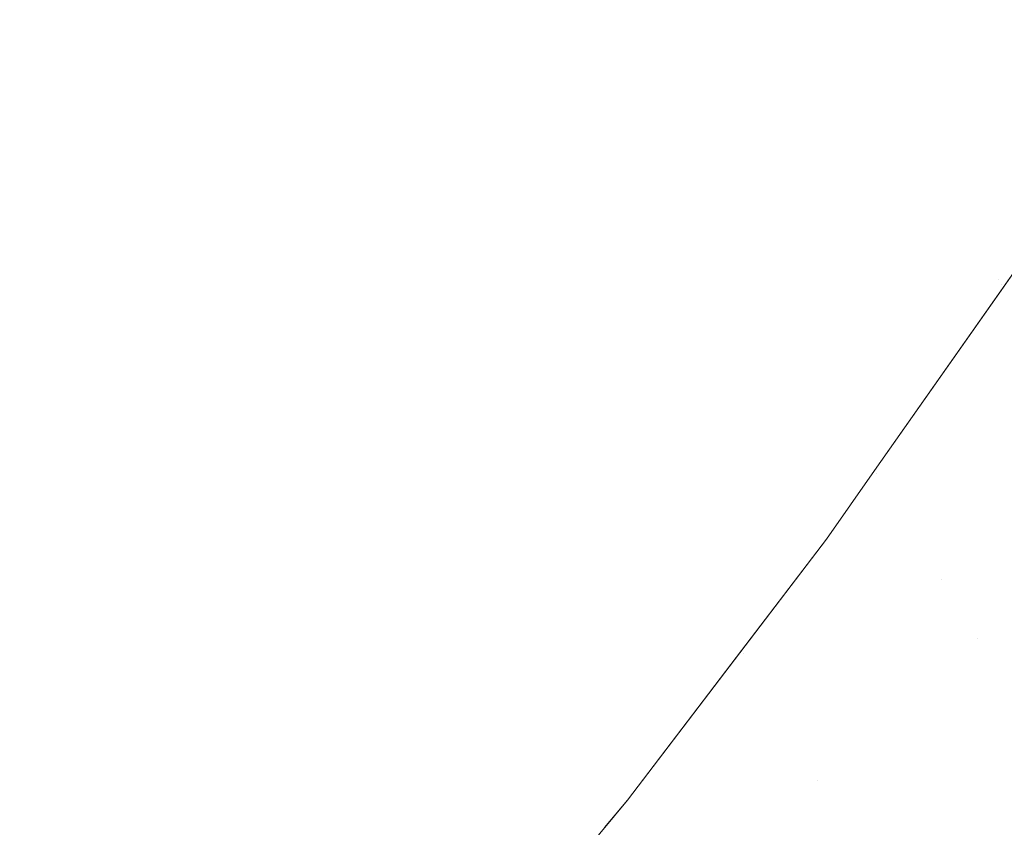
# Model space of a CAD drawing. Header units: centimetres. Extents: x -17.1 to 18.2, y 4.2 to 6.
# Tile 231 of 256: x 6.2985 to 6.3184, y 4.546 to 4.5623. Entities that reach past the tile are written whole.
import ezdxf

# ---------------------------------------------------------------- set-up
doc = ezdxf.new("R2010")
doc.units = ezdxf.units.CM
doc.header["$LTSCALE"] = 2.54
doc.layers.add('Lucido design-1', color=7, linetype='Continuous')

# ---------------------------------------------------------------- blocks, each defined once
blk = doc.blocks.new('Gruppo-3-1')
at = {"color": 7, "linetype": 'Continuous', "lineweight": 9}
blk.add_3dface([(-17.020308, 5.900212, -2276.22217), (-17.020308, 4.300212, -2276.22217), (18.147234, 4.300212, -2276.22217), (18.147234, 5.900212, -2276.22217)], dxfattribs=at)
for points, invisible_edges in [([(18.147234, 5.900212, -2277.02217), (6.24222, 4.401209, -2277.02217), (6.247738, 4.402007, -2277.02217)], 9), ([(6.24222, 4.401209, -2277.02217), (18.147234, 5.900212, -2277.02217), (18.147234, 4.300212, -2277.02217)], 9), ([(18.147234, 5.900212, -2277.02217), (6.247738, 4.402007, -2277.02217), (6.250767, 4.402575, -2277.02217)], 9), ([(6.250767, 4.402575, -2277.02217), (6.253268, 4.403044, -2277.02217), (18.147234, 5.900212, -2277.02217)], 10), ([(18.147234, 5.900212, -2277.02217), (6.253268, 4.403044, -2277.02217), (6.258817, 4.404324, -2277.02217)], 9), ([(18.147234, 5.900212, -2277.02217), (6.258817, 4.404324, -2277.02217), (6.26439, 4.405856, -2277.02217)], 9), ([(18.147234, 5.900212, -2277.02217), (6.26439, 4.405856, -2277.02217), (6.269994, 4.407647, -2277.02217)], 9), ([(18.147234, 5.900212, -2277.02217), (6.269994, 4.407647, -2277.02217), (6.275634, 4.409711, -2277.02217)], 9), ([(18.147234, 5.900212, -2277.02217), (6.275634, 4.409711, -2277.02217), (6.281313, 4.412058, -2277.02217)], 9), ([(18.147234, 5.900212, -2277.02217), (6.281313, 4.412058, -2277.02217), (6.287038, 4.414703, -2277.02217)], 9), ([(18.147234, 5.900212, -2277.02217), (6.287038, 4.414703, -2277.02217), (6.292811, 4.417664, -2277.02217)], 9), ([(18.147234, 5.900212, -2277.02217), (6.292811, 4.417664, -2277.02217), (6.298004, 4.420601, -2277.02217), (6.298635, 4.420958, -2277.02217)], 9), ([(18.147234, 5.900212, -2277.02217), (6.298635, 4.420958, -2277.02217), (6.304513, 4.424607, -2277.02217)], 9), ([(18.147234, 5.900212, -2277.02217), (6.304513, 4.424607, -2277.02217), (6.310445, 4.428633, -2277.02217)], 9), ([(18.147234, 5.900212, -2277.02217), (6.310445, 4.428633, -2277.02217), (6.316431, 4.433061, -2277.02217)], 9), ([(18.147234, 5.900212, -2277.02217), (6.316431, 4.433061, -2277.02217), (6.319508, 4.435537, -2277.02217), (6.322469, 4.437919, -2277.02217)], 9), ([(6.309704, 4.563177, -2276.671794), (6.31212, 4.566634, -2276.671794), (6.312699, 4.565736, -2276.674006), (6.310266, 4.562257, -2276.674006)], 15), ([(6.300919, 4.563212, -2276.65914), (6.303389, 4.566377, -2276.65914), (6.304086, 4.565172, -2276.661164), (6.301594, 4.561978, -2276.661164)], 15), ([(6.308498, 4.565151, -2276.667449), (6.30603, 4.561808, -2276.667449), (6.305407, 4.562886, -2276.665321), (6.307856, 4.566203, -2276.665321)], 15), ([(6.31713, 4.566206, -2276.683058), (6.317578, 4.565547, -2276.68536), (6.315166, 4.561908, -2276.68536), (6.31473, 4.562585, -2276.683058)], 15), ([(6.300222, 4.564488, -2276.657156), (6.297694, 4.561425, -2276.657156), (6.296999, 4.562771, -2276.655213), (6.299503, 4.565804, -2276.655213)], 15), ([(6.310266, 4.562257, -2276.674006), (6.312699, 4.565736, -2276.674006), (6.313249, 4.564882, -2276.676241), (6.310801, 4.561381, -2276.676241)], 15), ([(6.315574, 4.561275, -2276.687674), (6.315166, 4.561908, -2276.68536), (6.317578, 4.565547, -2276.68536), (6.317997, 4.564931, -2276.687674)], 15), ([(6.301594, 4.561978, -2276.661164), (6.304086, 4.565172, -2276.661164), (6.304759, 4.564008, -2276.663225), (6.302245, 4.560786, -2276.663225)], 15), ([(6.309114, 4.564143, -2276.669608), (6.306628, 4.560774, -2276.669608), (6.30603, 4.561808, -2276.667449), (6.308498, 4.565151, -2276.667449)], 15), ([(6.311308, 4.56055, -2276.678496), (6.310801, 4.561381, -2276.676241), (6.313249, 4.564882, -2276.676241), (6.313771, 4.564072, -2276.678496)], 15), ([(6.317997, 4.564931, -2276.687674), (6.318386, 4.564358, -2276.689995), (6.315953, 4.560687, -2276.689995), (6.315574, 4.561275, -2276.687674)], 15), ([(6.300919, 4.563212, -2276.65914), (6.298367, 4.560121, -2276.65914), (6.297694, 4.561425, -2276.657156), (6.300222, 4.564488, -2276.657156)], 15), ([(6.316304, 4.560143, -2276.692323), (6.315953, 4.560687, -2276.689995), (6.318386, 4.564358, -2276.689995), (6.318746, 4.563828, -2276.692323)], 15), ([(6.309704, 4.563177, -2276.671794), (6.307199, 4.559785, -2276.671794), (6.306628, 4.560774, -2276.669608), (6.309114, 4.564143, -2276.669608)], 15), ([(6.313771, 4.564072, -2276.678496), (6.314265, 4.563306, -2276.680769), (6.311788, 4.559764, -2276.680769), (6.311308, 4.56055, -2276.678496)], 15), ([(6.302245, 4.560786, -2276.663225), (6.304759, 4.564008, -2276.663225), (6.305407, 4.562886, -2276.665321), (6.302873, 4.559638, -2276.665321)], 15), ([(6.318746, 4.563828, -2276.692323), (6.319077, 4.563341, -2276.694654), (6.316626, 4.559642, -2276.694654), (6.316304, 4.560143, -2276.692323)], 15), ([(6.31224, 4.559024, -2276.683058), (6.311788, 4.559764, -2276.680769), (6.314265, 4.563306, -2276.680769), (6.31473, 4.562585, -2276.683058)], 15), ([(6.316921, 4.559186, -2276.696987), (6.316626, 4.559642, -2276.694654), (6.319077, 4.563341, -2276.694654), (6.31938, 4.562896, -2276.696987)], 15), ([(6.301594, 4.561978, -2276.661164), (6.299019, 4.558859, -2276.661164), (6.298367, 4.560121, -2276.65914), (6.300919, 4.563212, -2276.65914)], 15), ([(6.310266, 4.562257, -2276.674006), (6.307745, 4.558842, -2276.674006), (6.307199, 4.559785, -2276.671794), (6.309704, 4.563177, -2276.671794)], 15), ([(6.302873, 4.559638, -2276.665321), (6.305407, 4.562886, -2276.665321), (6.30603, 4.561808, -2276.667449), (6.303476, 4.558535, -2276.667449)], 15), ([(6.31938, 4.562896, -2276.696987), (6.319653, 4.562493, -2276.699319), (6.317187, 4.558772, -2276.699319), (6.316921, 4.559186, -2276.696987)], 15), ([(6.31473, 4.562585, -2276.683058), (6.315166, 4.561908, -2276.68536), (6.312664, 4.558329, -2276.68536), (6.31224, 4.559024, -2276.683058)], 15), ([(6.317426, 4.558401, -2276.701649), (6.317187, 4.558772, -2276.699319), (6.319653, 4.562493, -2276.699319), (6.319899, 4.562132, -2276.701649)], 15), ([(6.310801, 4.561381, -2276.676241), (6.308264, 4.557944, -2276.676241), (6.307745, 4.558842, -2276.674006), (6.310266, 4.562257, -2276.674006)], 15), ([(6.319899, 4.562132, -2276.701649), (6.320116, 4.561812, -2276.703974), (6.317638, 4.558072, -2276.703974), (6.317426, 4.558401, -2276.701649)], 15), ([(6.302245, 4.560786, -2276.663225), (6.299648, 4.55764, -2276.663225), (6.299019, 4.558859, -2276.661164), (6.301594, 4.561978, -2276.661164)], 15), ([(6.31306, 4.55768, -2276.687674), (6.312664, 4.558329, -2276.68536), (6.315166, 4.561908, -2276.68536), (6.315574, 4.561275, -2276.687674)], 15), ([(6.303476, 4.558535, -2276.667449), (6.30603, 4.561808, -2276.667449), (6.306628, 4.560774, -2276.669608), (6.304054, 4.557477, -2276.669608)], 15), ([(6.317823, 4.557785, -2276.706291), (6.317638, 4.558072, -2276.703974), (6.320116, 4.561812, -2276.703974), (6.320307, 4.561533, -2276.706291)], 15), ([(6.320307, 4.561533, -2276.706291), (6.32047, 4.561293, -2276.7086), (6.317982, 4.557539, -2276.7086), (6.317823, 4.557785, -2276.706291)], 15), ([(6.308756, 4.557092, -2276.678496), (6.308264, 4.557944, -2276.676241), (6.310801, 4.561381, -2276.676241), (6.311308, 4.56055, -2276.678496)], 15), ([(6.315574, 4.561275, -2276.687674), (6.315953, 4.560687, -2276.689995), (6.313429, 4.557076, -2276.689995), (6.31306, 4.55768, -2276.687674)], 15), ([(6.318115, 4.557333, -2276.710899), (6.317982, 4.557539, -2276.7086), (6.32047, 4.561293, -2276.7086), (6.320606, 4.561092, -2276.710899)], 15), ([(6.320606, 4.561092, -2276.710899), (6.320717, 4.56093, -2276.713185), (6.318222, 4.557166, -2276.713185), (6.318115, 4.557333, -2276.710899)], 15), ([(6.318305, 4.557038, -2276.715456), (6.318222, 4.557166, -2276.713185), (6.320717, 4.56093, -2276.713185)], 11), ([(6.320717, 4.56093, -2276.713185), (6.320861, 4.560717, -2276.717712), (6.318305, 4.557038, -2276.715456)], 11), ([(6.302873, 4.559638, -2276.665321), (6.300254, 4.556466, -2276.665321), (6.299648, 4.55764, -2276.663225), (6.302245, 4.560786, -2276.663225)], 15), ([(6.304054, 4.557477, -2276.669608), (6.306628, 4.560774, -2276.669608), (6.307199, 4.559785, -2276.671794), (6.304608, 4.556464, -2276.671794)], 15), ([(6.31377, 4.556518, -2276.692323), (6.313429, 4.557076, -2276.689995), (6.315953, 4.560687, -2276.689995), (6.316304, 4.560143, -2276.692323)], 15), ([(6.320861, 4.560717, -2276.717712), (6.318363, 4.556947, -2276.717712), (6.318305, 4.557038, -2276.715456)], 11), ([(6.318825, 4.557489, -2276.72217), (6.318363, 4.556947, -2276.717712), (6.320861, 4.560717, -2276.717712)], 11), ([(6.311308, 4.56055, -2276.678496), (6.311788, 4.559764, -2276.680769), (6.309221, 4.556287, -2276.680769), (6.308756, 4.557092, -2276.678496)], 15), ([(6.295734, 4.557109, -2276.65914), (6.298367, 4.560121, -2276.65914), (6.299019, 4.558859, -2276.661164), (6.296362, 4.55582, -2276.661164)], 15), ([(6.316304, 4.560143, -2276.692323), (6.316626, 4.559642, -2276.694654), (6.314083, 4.556005, -2276.694654), (6.31377, 4.556518, -2276.692323)], 15), ([(6.304608, 4.556464, -2276.671794), (6.307199, 4.559785, -2276.671794), (6.307745, 4.558842, -2276.674006), (6.305136, 4.555498, -2276.674006)], 15), ([(6.30966, 4.555529, -2276.683058), (6.309221, 4.556287, -2276.680769), (6.311788, 4.559764, -2276.680769), (6.31224, 4.559024, -2276.683058)], 15), ([(6.303476, 4.558535, -2276.667449), (6.300837, 4.555338, -2276.667449), (6.300254, 4.556466, -2276.665321), (6.302873, 4.559638, -2276.665321)], 15), ([(6.314369, 4.555536, -2276.696987), (6.314083, 4.556005, -2276.694654), (6.316626, 4.559642, -2276.694654), (6.316921, 4.559186, -2276.696987)], 15), ([(6.316921, 4.559186, -2276.696987), (6.317187, 4.558772, -2276.699319), (6.314628, 4.555112, -2276.699319), (6.314369, 4.555536, -2276.696987)], 15), ([(6.31224, 4.559024, -2276.683058), (6.312664, 4.558329, -2276.68536), (6.310071, 4.554817, -2276.68536), (6.30966, 4.555529, -2276.683058)], 15), ([(6.296362, 4.55582, -2276.661164), (6.299019, 4.558859, -2276.661164), (6.299648, 4.55764, -2276.663225), (6.296968, 4.554576, -2276.663225)], 15), ([(6.305136, 4.555498, -2276.674006), (6.307745, 4.558842, -2276.674006), (6.308264, 4.557944, -2276.676241), (6.305638, 4.554579, -2276.676241)], 15), ([(6.31486, 4.554732, -2276.701649), (6.314628, 4.555112, -2276.699319), (6.317187, 4.558772, -2276.699319), (6.317426, 4.558401, -2276.701649)], 15), ([(6.304054, 4.557477, -2276.669608), (6.301395, 4.554256, -2276.669608), (6.300837, 4.555338, -2276.667449), (6.303476, 4.558535, -2276.667449)], 15), ([(6.310455, 4.554152, -2276.687674), (6.310071, 4.554817, -2276.68536), (6.312664, 4.558329, -2276.68536), (6.31306, 4.55768, -2276.687674)], 15), ([(6.317426, 4.558401, -2276.701649), (6.317638, 4.558072, -2276.703974), (6.315066, 4.554394, -2276.703974), (6.31486, 4.554732, -2276.701649)], 15), ([(6.305638, 4.554579, -2276.676241), (6.308264, 4.557944, -2276.676241), (6.308756, 4.557092, -2276.678496), (6.306115, 4.553708, -2276.678496)], 15), ([(6.315246, 4.5541, -2276.706291), (6.315066, 4.554394, -2276.703974), (6.317638, 4.558072, -2276.703974), (6.317823, 4.557785, -2276.706291)], 15), ([(6.31306, 4.55768, -2276.687674), (6.313429, 4.557076, -2276.689995), (6.310813, 4.553533, -2276.689995), (6.310455, 4.554152, -2276.687674)], 15), ([(6.317823, 4.557785, -2276.706291), (6.317982, 4.557539, -2276.7086), (6.315401, 4.553847, -2276.7086), (6.315246, 4.5541, -2276.706291)], 15), ([(6.296968, 4.554576, -2276.663225), (6.299648, 4.55764, -2276.663225), (6.300254, 4.556466, -2276.665321), (6.297552, 4.553377, -2276.665321)], 15), ([(6.31553, 4.553635, -2276.710899), (6.315401, 4.553847, -2276.7086), (6.317982, 4.557539, -2276.7086), (6.318115, 4.557333, -2276.710899)], 15), ([(6.315795, 4.553181, -2276.92217), (6.318825, 4.557489, -2276.92217), (6.318432, 4.55684, -2276.925344), (6.315838, 4.55313, -2276.925344)], 14), ([(6.315795, 4.553181, -2276.72217), (6.318399, 4.556883, -2276.72217), (6.318825, 4.557489, -2276.92217), (6.315795, 4.553181, -2276.92217)], 10), ([(6.318825, 4.557489, -2276.72217), (6.318399, 4.556883, -2276.72217), (6.318363, 4.556947, -2276.717712)], 10), ([(6.318399, 4.556883, -2276.72217), (6.318825, 4.557489, -2276.72217), (6.318825, 4.557489, -2276.92217)], 10), ([(6.304608, 4.556464, -2276.671794), (6.30193, 4.553221, -2276.671794), (6.301395, 4.554256, -2276.669608), (6.304054, 4.557477, -2276.669608)], 15), ([(6.318115, 4.557333, -2276.710899), (6.318222, 4.557166, -2276.713185), (6.315634, 4.553464, -2276.713185), (6.31553, 4.553635, -2276.710899)], 15), ([(6.306115, 4.553708, -2276.678496), (6.308756, 4.557092, -2276.678496), (6.309221, 4.556287, -2276.680769), (6.306565, 4.552883, -2276.680769)], 15), ([(6.315715, 4.553333, -2276.715456), (6.315634, 4.553464, -2276.713185), (6.318222, 4.557166, -2276.713185), (6.318305, 4.557038, -2276.715456)], 15), ([(6.311144, 4.552961, -2276.692323), (6.310813, 4.553533, -2276.689995), (6.313429, 4.557076, -2276.689995), (6.31377, 4.556518, -2276.692323)], 15), ([(6.318305, 4.557038, -2276.715456), (6.318363, 4.556947, -2276.717712), (6.315771, 4.55324, -2276.717712), (6.315715, 4.553333, -2276.715456)], 15), ([(6.315805, 4.553185, -2276.71995), (6.315771, 4.55324, -2276.717712), (6.318363, 4.556947, -2276.717712)], 11), ([(6.318399, 4.556883, -2276.72217), (6.315795, 4.553181, -2276.72217), (6.315805, 4.553185, -2276.71995)], 10), ([(6.318363, 4.556947, -2276.717712), (6.318399, 4.556883, -2276.72217), (6.315805, 4.553185, -2276.71995)], 11), ([(6.315838, 4.55313, -2276.925344), (6.318432, 4.55684, -2276.925344), (6.318505, 4.556727, -2276.928615), (6.315909, 4.553014, -2276.928615)], 15), ([(6.315909, 4.553014, -2276.928615), (6.318505, 4.556727, -2276.928615), (6.318632, 4.55653, -2276.931982), (6.316032, 4.552812, -2276.931982)], 15), ([(6.31377, 4.556518, -2276.692323), (6.314083, 4.556005, -2276.694654), (6.311448, 4.552435, -2276.694654), (6.311144, 4.552961, -2276.692323)], 15), ([(6.316032, 4.552812, -2276.931982), (6.318632, 4.55653, -2276.931982), (6.318818, 4.556242, -2276.935444), (6.316213, 4.552516, -2276.935444)], 15), ([(6.297552, 4.553377, -2276.665321), (6.300254, 4.556466, -2276.665321), (6.300837, 4.555338, -2276.667449), (6.298113, 4.552224, -2276.667449)], 15), ([(6.305136, 4.555498, -2276.674006), (6.30244, 4.552233, -2276.674006), (6.30193, 4.553221, -2276.671794), (6.304608, 4.556464, -2276.671794)], 15), ([(6.306989, 4.552107, -2276.683058), (6.306565, 4.552883, -2276.680769), (6.309221, 4.556287, -2276.680769), (6.30966, 4.555529, -2276.683058)], 15), ([(6.316213, 4.552516, -2276.935444), (6.318818, 4.556242, -2276.935444), (6.319068, 4.555854, -2276.938998), (6.316456, 4.552118, -2276.938998)], 15), ([(6.311725, 4.551955, -2276.696987), (6.311448, 4.552435, -2276.694654), (6.314083, 4.556005, -2276.694654), (6.314369, 4.555536, -2276.696987)], 15), ([(6.316456, 4.552118, -2276.938998), (6.319068, 4.555854, -2276.938998), (6.319387, 4.555358, -2276.942641), (6.316766, 4.55161, -2276.942641)], 15), ([(6.305638, 4.554579, -2276.676241), (6.302925, 4.551293, -2276.676241), (6.30244, 4.552233, -2276.674006), (6.305136, 4.555498, -2276.674006)], 15), ([(6.30966, 4.555529, -2276.683058), (6.310071, 4.554817, -2276.68536), (6.307388, 4.551378, -2276.68536), (6.306989, 4.552107, -2276.683058)], 15), ([(6.314369, 4.555536, -2276.696987), (6.314628, 4.555112, -2276.699319), (6.311976, 4.55152, -2276.699319), (6.311725, 4.551955, -2276.696987)], 15), ([(6.298113, 4.552224, -2276.667449), (6.300837, 4.555338, -2276.667449), (6.301395, 4.554256, -2276.669608), (6.298652, 4.551119, -2276.669608)], 15), ([(6.316766, 4.55161, -2276.942641), (6.319387, 4.555358, -2276.942641), (6.319782, 4.554746, -2276.946366), (6.31715, 4.550982, -2276.946366)], 15), ([(6.312202, 4.551131, -2276.701649), (6.311976, 4.55152, -2276.699319), (6.314628, 4.555112, -2276.699319), (6.31486, 4.554732, -2276.701649)], 15), ([(6.30776, 4.550698, -2276.687674), (6.307388, 4.551378, -2276.68536), (6.310071, 4.554817, -2276.68536), (6.310455, 4.554152, -2276.687674)], 15), ([(6.31486, 4.554732, -2276.701649), (6.315066, 4.554394, -2276.703974), (6.312401, 4.550785, -2276.703974), (6.312202, 4.551131, -2276.701649)], 15), ([(6.31715, 4.550982, -2276.946366), (6.319782, 4.554746, -2276.946366), (6.320257, 4.554009, -2276.95017), (6.317611, 4.550226, -2276.95017)], 15), ([(6.306115, 4.553708, -2276.678496), (6.303385, 4.550402, -2276.678496), (6.302925, 4.551293, -2276.676241), (6.305638, 4.554579, -2276.676241)], 15), ([(6.312576, 4.550483, -2276.706291), (6.312401, 4.550785, -2276.703974), (6.315066, 4.554394, -2276.703974), (6.315246, 4.5541, -2276.706291)], 15), ([(6.298652, 4.551119, -2276.669608), (6.301395, 4.554256, -2276.669608), (6.30193, 4.553221, -2276.671794), (6.299167, 4.550061, -2276.671794)], 15), ([(6.310455, 4.554152, -2276.687674), (6.310813, 4.553533, -2276.689995), (6.308106, 4.550064, -2276.689995), (6.30776, 4.550698, -2276.687674)], 15), ([(6.315246, 4.5541, -2276.706291), (6.315401, 4.553847, -2276.7086), (6.312726, 4.550224, -2276.7086), (6.312576, 4.550483, -2276.706291)], 15), ([(6.317874, 4.549797, -2276.952099), (6.317611, 4.550226, -2276.95017), (6.320257, 4.554009, -2276.95017)], 11), ([(6.320257, 4.554009, -2276.95017), (6.320818, 4.553138, -2276.954044), (6.317874, 4.549797, -2276.952099)], 11), ([(6.306565, 4.552883, -2276.680769), (6.303821, 4.549559, -2276.680769), (6.303385, 4.550402, -2276.678496), (6.306115, 4.553708, -2276.678496)], 15), ([(6.312851, 4.550007, -2276.710899), (6.312726, 4.550224, -2276.7086), (6.315401, 4.553847, -2276.7086), (6.31553, 4.553635, -2276.710899)], 15), ([(6.308426, 4.549479, -2276.692323), (6.308106, 4.550064, -2276.689995), (6.310813, 4.553533, -2276.689995), (6.311144, 4.552961, -2276.692323)], 15), ([(6.31553, 4.553635, -2276.710899), (6.315634, 4.553464, -2276.713185), (6.312952, 4.549832, -2276.713185), (6.312851, 4.550007, -2276.710899)], 15), ([(6.31303, 4.549697, -2276.715456), (6.312952, 4.549832, -2276.713185), (6.315634, 4.553464, -2276.713185), (6.315715, 4.553333, -2276.715456)], 15), ([(6.315715, 4.553333, -2276.715456), (6.315771, 4.55324, -2276.717712), (6.313085, 4.549602, -2276.717712), (6.31303, 4.549697, -2276.715456)], 15), ([(6.299167, 4.550061, -2276.671794), (6.30193, 4.553221, -2276.671794), (6.30244, 4.552233, -2276.674006), (6.299658, 4.549052, -2276.674006)], 15), ([(6.313118, 4.549546, -2276.71995), (6.313085, 4.549602, -2276.717712), (6.315771, 4.55324, -2276.717712), (6.315805, 4.553185, -2276.71995)], 15), ([(6.313118, 4.549546, -2276.71995), (6.315805, 4.553185, -2276.71995), (6.31482, 4.551795, -2276.72217)], 11), ([(6.315838, 4.55313, -2276.925344), (6.31315, 4.549489, -2276.925344), (6.31482, 4.551795, -2276.92217)], 11), ([(6.315909, 4.553014, -2276.928615), (6.313219, 4.54937, -2276.928615), (6.31315, 4.549489, -2276.925344), (6.315838, 4.55313, -2276.925344)], 15), ([(6.315805, 4.553185, -2276.71995), (6.315795, 4.553181, -2276.72217), (6.31482, 4.551795, -2276.72217)], 9), ([(6.31482, 4.551795, -2276.92217), (6.315795, 4.553181, -2276.92217), (6.315838, 4.55313, -2276.925344)], 10), ([(6.315795, 4.553181, -2276.92217), (6.31482, 4.551795, -2276.92217), (6.31482, 4.551795, -2276.72217), (6.315795, 4.553181, -2276.72217)], 10), ([(6.320818, 4.553138, -2276.954044), (6.318157, 4.549332, -2276.954044), (6.317874, 4.549797, -2276.952099)], 11), ([(6.318463, 4.548831, -2276.956004), (6.318157, 4.549332, -2276.954044), (6.320818, 4.553138, -2276.954044), (6.321133, 4.552649, -2276.956004)], 15), ([(6.311144, 4.552961, -2276.692323), (6.311448, 4.552435, -2276.694654), (6.30872, 4.54894, -2276.694654), (6.308426, 4.549479, -2276.692323)], 15), ([(6.316032, 4.552812, -2276.931982), (6.313339, 4.549163, -2276.931982), (6.313219, 4.54937, -2276.928615), (6.315909, 4.553014, -2276.928615)], 15), ([(6.30423, 4.548765, -2276.683058), (6.303821, 4.549559, -2276.680769), (6.306565, 4.552883, -2276.680769), (6.306989, 4.552107, -2276.683058)], 15), ([(6.316213, 4.552516, -2276.935444), (6.313514, 4.54886, -2276.935444), (6.313339, 4.549163, -2276.931982), (6.316032, 4.552812, -2276.931982)], 15), ([(6.316456, 4.552118, -2276.938998), (6.31375, 4.548453, -2276.938998), (6.313514, 4.54886, -2276.935444), (6.316213, 4.552516, -2276.935444)], 15), ([(6.308989, 4.548449, -2276.696987), (6.30872, 4.54894, -2276.694654), (6.311448, 4.552435, -2276.694654), (6.311725, 4.551955, -2276.696987)], 15), ([(6.298652, 4.551119, -2276.669608), (6.295824, 4.548071, -2276.669608), (6.295307, 4.549199, -2276.667449), (6.298113, 4.552224, -2276.667449)], 15), ([(6.299658, 4.549052, -2276.674006), (6.30244, 4.552233, -2276.674006), (6.302925, 4.551293, -2276.676241), (6.300126, 4.548092, -2276.676241)], 15), ([(6.306989, 4.552107, -2276.683058), (6.307388, 4.551378, -2276.68536), (6.304615, 4.54802, -2276.68536), (6.30423, 4.548765, -2276.683058)], 15), ([(6.316766, 4.55161, -2276.942641), (6.314051, 4.547932, -2276.942641), (6.31375, 4.548453, -2276.938998), (6.316456, 4.552118, -2276.938998)], 15), ([(6.311725, 4.551955, -2276.696987), (6.311976, 4.55152, -2276.699319), (6.309232, 4.548004, -2276.699319), (6.308989, 4.548449, -2276.696987)], 15), ([(6.310799, 4.546528, -2276.92217), (6.31482, 4.551795, -2276.92217), (6.31315, 4.549489, -2276.925344)], 10), ([(6.31482, 4.551795, -2276.92217), (6.310799, 4.546528, -2276.92217), (6.310799, 4.546528, -2276.72217), (6.313103, 4.549546, -2276.72217)], 10), ([(6.313103, 4.549546, -2276.72217), (6.31482, 4.551795, -2276.72217), (6.31482, 4.551795, -2276.92217)], 10), ([(6.31482, 4.551795, -2276.72217), (6.313103, 4.549546, -2276.72217), (6.313118, 4.549546, -2276.71995)], 10), ([(6.309451, 4.547605, -2276.701649), (6.309232, 4.548004, -2276.699319), (6.311976, 4.55152, -2276.699319), (6.312202, 4.551131, -2276.701649)], 15), ([(6.31715, 4.550982, -2276.946366), (6.314423, 4.547288, -2276.946366), (6.314051, 4.547932, -2276.942641), (6.316766, 4.55161, -2276.942641)], 15), ([(6.304975, 4.547324, -2276.687674), (6.304615, 4.54802, -2276.68536), (6.307388, 4.551378, -2276.68536), (6.30776, 4.550698, -2276.687674)], 15), ([(6.299167, 4.550061, -2276.671794), (6.296319, 4.546992, -2276.671794), (6.295824, 4.548071, -2276.669608), (6.298652, 4.551119, -2276.669608)], 15), ([(6.300126, 4.548092, -2276.676241), (6.302925, 4.551293, -2276.676241), (6.303385, 4.550402, -2276.678496), (6.300569, 4.547182, -2276.678496)], 15), ([(6.312202, 4.551131, -2276.701649), (6.312401, 4.550785, -2276.703974), (6.309644, 4.547251, -2276.703974), (6.309451, 4.547605, -2276.701649)], 15), ([(6.314637, 4.546918, -2276.948259), (6.314423, 4.547288, -2276.946366), (6.31715, 4.550982, -2276.946366)], 11), ([(6.31715, 4.550982, -2276.946366), (6.317611, 4.550226, -2276.95017), (6.314637, 4.546918, -2276.948259)], 11), ([(6.309813, 4.546942, -2276.706291), (6.309644, 4.547251, -2276.703974), (6.312401, 4.550785, -2276.703974), (6.312576, 4.550483, -2276.706291)], 15), ([(6.30776, 4.550698, -2276.687674), (6.308106, 4.550064, -2276.689995), (6.305309, 4.546676, -2276.689995), (6.304975, 4.547324, -2276.687674)], 15), ([(6.300569, 4.547182, -2276.678496), (6.303385, 4.550402, -2276.678496), (6.303821, 4.549559, -2276.680769), (6.300988, 4.546321, -2276.680769)], 15), ([(6.312576, 4.550483, -2276.706291), (6.312726, 4.550224, -2276.7086), (6.309958, 4.546677, -2276.7086), (6.309813, 4.546942, -2276.706291)], 15), ([(6.310079, 4.546455, -2276.710899), (6.309958, 4.546677, -2276.7086), (6.312726, 4.550224, -2276.7086), (6.312851, 4.550007, -2276.710899)], 15), ([(6.317611, 4.550226, -2276.95017), (6.31487, 4.546513, -2276.95017), (6.314637, 4.546918, -2276.948259)], 11), ([(6.315125, 4.546074, -2276.952099), (6.31487, 4.546513, -2276.95017), (6.317611, 4.550226, -2276.95017), (6.317874, 4.549797, -2276.952099)], 15), ([(6.299658, 4.549052, -2276.674006), (6.296792, 4.545963, -2276.674006), (6.296319, 4.546992, -2276.671794), (6.299167, 4.550061, -2276.671794)], 15), ([(6.305618, 4.546078, -2276.692323), (6.305309, 4.546676, -2276.689995), (6.308106, 4.550064, -2276.689995), (6.308426, 4.549479, -2276.692323)], 15), ([(6.312851, 4.550007, -2276.710899), (6.312952, 4.549832, -2276.713185), (6.310177, 4.546275, -2276.713185), (6.310079, 4.546455, -2276.710899)], 15), ([(6.310253, 4.546137, -2276.715456), (6.310177, 4.546275, -2276.713185), (6.312952, 4.549832, -2276.713185), (6.31303, 4.549697, -2276.715456)], 15), ([(6.317874, 4.549797, -2276.952099), (6.318157, 4.549332, -2276.954044), (6.3154, 4.545597, -2276.954044), (6.315125, 4.546074, -2276.952099)], 15), ([(6.300988, 4.546321, -2276.680769), (6.303821, 4.549559, -2276.680769), (6.30423, 4.548765, -2276.683058), (6.301383, 4.54551, -2276.683058)], 15), ([(6.31303, 4.549697, -2276.715456), (6.313085, 4.549602, -2276.717712), (6.310306, 4.54604, -2276.717712), (6.310253, 4.546137, -2276.715456)], 15), ([(6.310337, 4.545982, -2276.71995), (6.310306, 4.54604, -2276.717712), (6.313085, 4.549602, -2276.717712), (6.313118, 4.549546, -2276.71995)], 15), ([(6.310799, 4.546528, -2276.72217), (6.310337, 4.545982, -2276.71995), (6.313118, 4.549546, -2276.71995)], 11), ([(6.313118, 4.549546, -2276.71995), (6.313103, 4.549546, -2276.72217), (6.310799, 4.546528, -2276.72217)], 9), ([(6.308426, 4.549479, -2276.692323), (6.30872, 4.54894, -2276.694654), (6.305902, 4.545527, -2276.694654), (6.305618, 4.546078, -2276.692323)], 15), ([(6.310369, 4.545925, -2276.925344), (6.31315, 4.549489, -2276.925344), (6.313219, 4.54937, -2276.928615), (6.310435, 4.545803, -2276.928615)], 15), ([(6.31315, 4.549489, -2276.925344), (6.310369, 4.545925, -2276.925344), (6.310799, 4.546528, -2276.92217)], 11), ([(6.310435, 4.545803, -2276.928615), (6.313219, 4.54937, -2276.928615), (6.313339, 4.549163, -2276.931982), (6.310551, 4.545591, -2276.931982)], 15), ([(6.315697, 4.545084, -2276.956004), (6.3154, 4.545597, -2276.954044), (6.318157, 4.549332, -2276.954044), (6.318463, 4.548831, -2276.956004)], 15), ([(6.310551, 4.545591, -2276.931982), (6.313339, 4.549163, -2276.931982), (6.313514, 4.54886, -2276.935444), (6.310721, 4.545281, -2276.935444)], 15), ([(6.300126, 4.548092, -2276.676241), (6.297241, 4.544983, -2276.676241), (6.296792, 4.545963, -2276.674006), (6.299658, 4.549052, -2276.674006)], 15), ([(6.306162, 4.545024, -2276.696987), (6.305902, 4.545527, -2276.694654), (6.30872, 4.54894, -2276.694654), (6.308989, 4.548449, -2276.696987)], 15), ([(6.301383, 4.54551, -2276.683058), (6.30423, 4.548765, -2276.683058), (6.304615, 4.54802, -2276.68536), (6.301754, 4.544749, -2276.68536)], 15), ([(6.310721, 4.545281, -2276.935444), (6.313514, 4.54886, -2276.935444), (6.31375, 4.548453, -2276.938998), (6.310949, 4.544863, -2276.938998)], 15), ([(6.318463, 4.548831, -2276.956004), (6.318793, 4.548291, -2276.957979), (6.316016, 4.544531, -2276.957979), (6.315697, 4.545084, -2276.956004)], 15), ([(6.308989, 4.548449, -2276.696987), (6.309232, 4.548004, -2276.699319), (6.306397, 4.544569, -2276.699319), (6.306162, 4.545024, -2276.696987)], 15), ([(6.310949, 4.544863, -2276.938998), (6.31375, 4.548453, -2276.938998), (6.314051, 4.547932, -2276.942641), (6.31124, 4.54433, -2276.942641)], 15), ([(6.316359, 4.543938, -2276.959966), (6.316016, 4.544531, -2276.957979), (6.318793, 4.548291, -2276.957979), (6.319146, 4.547713, -2276.959966)], 15), ([(6.300569, 4.547182, -2276.678496), (6.297667, 4.544054, -2276.678496), (6.297241, 4.544983, -2276.676241), (6.300126, 4.548092, -2276.676241)], 15), ([(6.302101, 4.544037, -2276.687674), (6.301754, 4.544749, -2276.68536), (6.304615, 4.54802, -2276.68536), (6.304975, 4.547324, -2276.687674)], 15), ([(6.306608, 4.544161, -2276.701649), (6.306397, 4.544569, -2276.699319), (6.309232, 4.548004, -2276.699319), (6.309451, 4.547605, -2276.701649)], 15), ([(6.31124, 4.54433, -2276.942641), (6.314051, 4.547932, -2276.942641), (6.314423, 4.547288, -2276.946366), (6.3116, 4.543672, -2276.946366)], 15), ([(6.309451, 4.547605, -2276.701649), (6.309644, 4.547251, -2276.703974), (6.306794, 4.543799, -2276.703974), (6.306608, 4.544161, -2276.701649)], 15), ([(6.319146, 4.547713, -2276.959966), (6.319524, 4.547094, -2276.961965), (6.316725, 4.543304, -2276.961965), (6.316359, 4.543938, -2276.959966)], 15), ([(6.300988, 4.546321, -2276.680769), (6.29807, 4.543175, -2276.680769), (6.297667, 4.544054, -2276.678496), (6.300569, 4.547182, -2276.678496)], 15), ([(6.304975, 4.547324, -2276.687674), (6.305309, 4.546676, -2276.689995), (6.302423, 4.543376, -2276.689995), (6.302101, 4.544037, -2276.687674)], 15), ([(6.306958, 4.543483, -2276.706291), (6.306794, 4.543799, -2276.703974), (6.309644, 4.547251, -2276.703974), (6.309813, 4.546942, -2276.706291)], 15), ([(6.311808, 4.543292, -2276.948259), (6.3116, 4.543672, -2276.946366), (6.314423, 4.547288, -2276.946366), (6.314637, 4.546918, -2276.948259)], 15), ([(6.309813, 4.546942, -2276.706291), (6.309958, 4.546677, -2276.7086), (6.307098, 4.543212, -2276.7086), (6.306958, 4.543483, -2276.706291)], 15), ([(6.317116, 4.542628, -2276.963974), (6.316725, 4.543304, -2276.961965), (6.319524, 4.547094, -2276.961965), (6.319927, 4.546434, -2276.963974)], 15), ([(6.314637, 4.546918, -2276.948259), (6.31487, 4.546513, -2276.95017), (6.312034, 4.542878, -2276.95017), (6.311808, 4.543292, -2276.948259)], 15), ([(6.302721, 4.542764, -2276.692323), (6.302423, 4.543376, -2276.689995), (6.305309, 4.546676, -2276.689995), (6.305618, 4.546078, -2276.692323)], 15), ([(6.307215, 4.542985, -2276.710899), (6.307098, 4.543212, -2276.7086), (6.309958, 4.546677, -2276.7086), (6.310079, 4.546455, -2276.710899)], 15), ([(6.310079, 4.546455, -2276.710899), (6.310177, 4.546275, -2276.713185), (6.30731, 4.542802, -2276.713185), (6.307215, 4.542985, -2276.710899)], 15), ([(6.307452, 4.542501, -2276.72217), (6.310799, 4.546528, -2276.72217), (6.310799, 4.546528, -2276.92217), (6.310337, 4.545972, -2276.92217)], 10), ([(6.310337, 4.545982, -2276.71995), (6.310799, 4.546528, -2276.72217), (6.307452, 4.542501, -2276.72217), (6.307464, 4.542502, -2276.71995)], 13), ([(6.310369, 4.545925, -2276.925344), (6.310337, 4.545972, -2276.92217), (6.310799, 4.546528, -2276.92217)], 9), ([(6.31228, 4.542428, -2276.952099), (6.312034, 4.542878, -2276.95017), (6.31487, 4.546513, -2276.95017), (6.315125, 4.546074, -2276.952099)], 15), ([(6.319927, 4.546434, -2276.963974), (6.320355, 4.545732, -2276.96599), (6.317532, 4.541908, -2276.96599), (6.317116, 4.542628, -2276.963974)], 15), ([(6.301383, 4.54551, -2276.683058), (6.29845, 4.542348, -2276.683058), (6.29807, 4.543175, -2276.680769), (6.300988, 4.546321, -2276.680769)], 15), ([(6.307382, 4.542661, -2276.715456), (6.30731, 4.542802, -2276.713185), (6.310177, 4.546275, -2276.713185), (6.310253, 4.546137, -2276.715456)], 15), ([(6.310253, 4.546137, -2276.715456), (6.310306, 4.54604, -2276.717712), (6.307434, 4.542561, -2276.717712), (6.307382, 4.542661, -2276.715456)], 15), ([(6.305618, 4.546078, -2276.692323), (6.305902, 4.545527, -2276.694654), (6.302995, 4.542202, -2276.694654), (6.302721, 4.542764, -2276.692323)], 15), ([(6.307464, 4.542502, -2276.71995), (6.307434, 4.542561, -2276.717712), (6.310306, 4.54604, -2276.717712), (6.310337, 4.545982, -2276.71995)], 15), ([(6.315125, 4.546074, -2276.952099), (6.3154, 4.545597, -2276.954044), (6.312547, 4.541941, -2276.954044), (6.31228, 4.542428, -2276.952099)], 15)]:
    blk.add_3dface(points, dxfattribs=dict(at, invisible_edges=invisible_edges))
blk = doc.blocks.new('Gruppo-4-1')
at = {"color": 7}
blk.add_blockref('Gruppo-3-1', (0, 0), dxfattribs=at)

msp = doc.modelspace()

# ---------------------------------------------------------------- block references
at = {"layer": 'Lucido design-1', "color": 7}
msp.add_blockref('Gruppo-4-1', (0, 0), dxfattribs=at)

doc.saveas('drawing.dxf')
